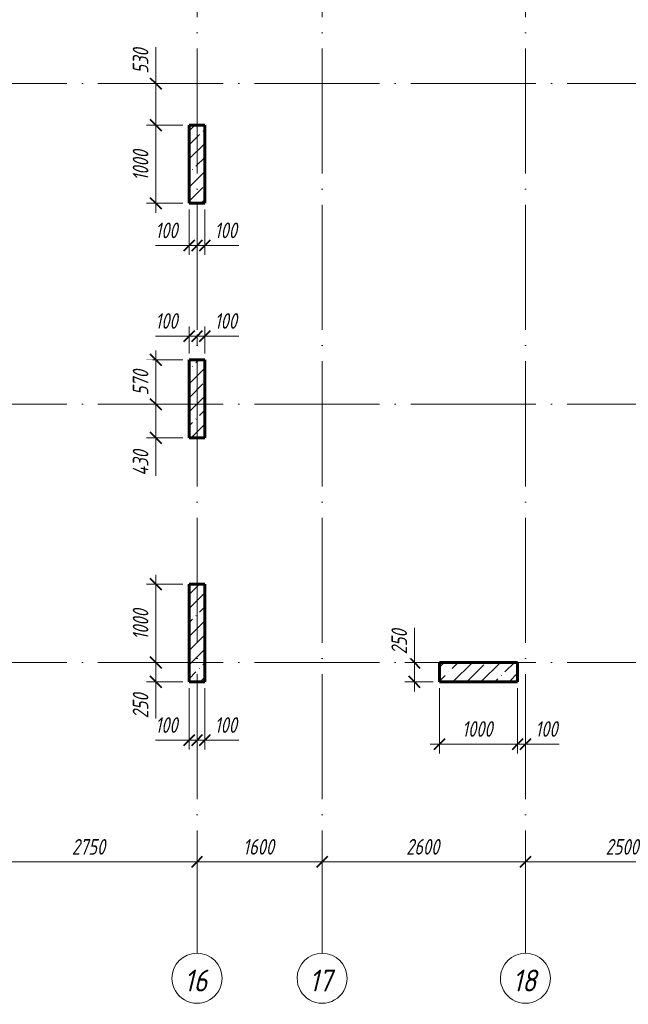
# Model space of a CAD drawing. Header units: millimetres. Extents: x 6092 to 73550, y -4371 to 20491.
# Tile 13 of 25: x 47732 to 55515, y -4371 to 8218. Entities that reach past the tile are written whole.
import ezdxf

# ---------------------------------------------------------------- set-up
doc = ezdxf.new("R2010")
doc.units = ezdxf.units.MM
doc.linetypes.add('ADSK_Линия сетки', pattern=[2000, 1600, -200, 0, -200])
for name, color, linetype, lineweight in [('A-____-____-DIMS', 211, 'Continuous', 9), ('A-____-____-DIMS-80', 211, 'Continuous', 9), ('S-COLS-____-MCUT', 52, 'Continuous', 40), ('S-COLS-____-OTLN', 52, 'Continuous', 18), ('S-GRID-____-IDEN', 1, 'Continuous', 20), ('S-GRID-____-OTLN', 1, 'Continuous', 9)]:
    doc.layers.add(name, color=color, linetype=linetype, lineweight=lineweight)
doc.styles.add('GOST Common_I', font='GOST_Common Italic.ttf', dxfattribs={"width": 0.9, "height": 280})
doc.styles.add('GOST Common_I_1', font='GOST_Common Italic.ttf', dxfattribs={"width": 0.8, "height": 200})
doc.dimstyles.new('ADSK_Округление_5мм__Узкий_', dxfattribs={"dimscale": 304.8, "dimtxt": 0.659918, "dimasz": 0.472441, "dimexe": 0.393701, "dimexo": 0.000861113, "dimgap": 0.104987, "dimtad": 1, "dimdec": 0, "dimlfac": 304.8, "dimrnd": 5, "dimdsep": 46, "dimtxsty": 'GOST Common_I_1', "dimblk1": 'OBLIQUE', "dimblk2": 'OBLIQUE', "dimsah": 1, "dimcen": 0.09, "dimdle": 0.393701, "dimazin": 0, "dimtfac": 1, "dimtdec": 4, "dimtix": 1, "dimtmove": 1, "dimatfit": 3, "dimfxl": 1, "dimtvp": 1, "dimtfill": 1, "dimtolj": 1, "dimtzin": 0, "dimlwd": 20, "dimlwe": 20, "dimarcsym": 2})
doc.dimstyles.new('ADSK_Округление_5мм__Узкий__1', dxfattribs={"dimscale": 304.8, "dimtxt": 0.659918, "dimasz": 0.472441, "dimexe": 0.393701, "dimexo": 0.000861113, "dimgap": 0.104987, "dimtad": 1, "dimdec": 0, "dimlfac": 304.8, "dimrnd": 5, "dimdsep": 46, "dimtxsty": 'GOST Common_I_1', "dimblk1": 'OBLIQUE', "dimblk2": 'OBLIQUE', "dimsah": 1, "dimcen": 0.09, "dimdle": 0.393701, "dimazin": 0, "dimtfac": 1, "dimtdec": 4, "dimtix": 1, "dimtmove": 0, "dimatfit": 3, "dimfxl": 1, "dimtvp": 1, "dimtfill": 1, "dimtolj": 1, "dimtzin": 0, "dimlwd": 20, "dimlwe": 20, "dimarcsym": 2})
pattern_1 = [(45, (16130.72, 8588.57), (-179.6051, 179.6051), []), (45, (16310.33, 8588.57), (-179.6051, 179.6051), [317.5, -63.5, 2.682, -60.818])]

# ---------------------------------------------------------------- blocks, each defined once
blk = doc.blocks.new('Ось сетки - Круг_Ø8 мм-6408-КЖ1_ПЭ_ВЭ2_Опалубка_Пилоны')
at = {"layer": 'S-GRID-____-IDEN'}
for start, end in [(90, 270), (270, 90)]:
    blk.add_arc((6412, 0), 320, start, end, dxfattribs=at)
blk = doc.blocks.new('DIMBLOCK16-КЖ1_ПЭ_ВЭ2_Опалубка_Пилоны')
at = {"layer": 'A-____-____-DIMS-80', "lineweight": 40}
for p, q in [((47250, -2551), (47322, -2479)), ((50000, -2551), (50072, -2479)), ((47250, -2551), (47178, -2623)), ((50000, -2551), (49928, -2623))]:
    blk.add_line(p, q, dxfattribs=at)
at = {"layer": 'A-____-____-DIMS-80', "lineweight": 20}
for p, q in [((47250, -2551), (47250, -2529)), ((47250, -2551), (50000, -2551)), ((47250, -2551), (47250, -2671)), ((50000, -2551), (50000, -2529)), ((50000, -2551), (50000, -2671))]:
    blk.add_line(p, q, dxfattribs=at)
at = {"layer": 'A-____-____-DIMS-80', "color": 0, "lineweight": 20, "insert": (48400, -2258), "char_height": 200, "width": 540.02, "attachment_point": 1, "line_spacing_factor": 1.022761, "style": 'GOST Common_I_1', "bg_fill": 3, "box_fill_scale": 1.25, "bg_fill_color": 256, "bg_fill_true_color": 13158600, "bg_fill_transparency": 0}
blk.add_mtext('2750', dxfattribs=at)
blk = doc.blocks.new('_Oblique')
at = {"color": 0, "linetype": 'ByBlock', "lineweight": -2}
blk.add_line((-0.5, -0.5), (0.5, 0.5), dxfattribs=at)
blk = doc.blocks.new('DIMBLOCK17-КЖ1_ПЭ_ВЭ2_Опалубка_Пилоны')
at = {"layer": 'A-____-____-DIMS-80', "lineweight": 40}
for p, q in [((50000, -2551), (50072, -2479)), ((51600, -2551), (51672, -2479)), ((50000, -2551), (49928, -2623)), ((51600, -2551), (51528, -2623))]:
    blk.add_line(p, q, dxfattribs=at)
at = {"layer": 'A-____-____-DIMS-80', "lineweight": 20}
for p, q in [((50000, -2551), (50000, -2529)), ((50000, -2551), (51600, -2551)), ((50000, -2551), (50000, -2671)), ((51600, -2551), (51600, -2529)), ((51600, -2551), (51600, -2671))]:
    blk.add_line(p, q, dxfattribs=at)
at = {"layer": 'A-____-____-DIMS-80', "color": 0, "lineweight": 20, "insert": (50590, -2258), "char_height": 200, "width": 503.2, "attachment_point": 1, "line_spacing_factor": 1.022761, "style": 'GOST Common_I_1', "bg_fill": 3, "box_fill_scale": 1.25, "bg_fill_color": 256, "bg_fill_true_color": 13158600, "bg_fill_transparency": 0}
blk.add_mtext('1600', dxfattribs=at)
blk = doc.blocks.new('DIMBLOCK18-КЖ1_ПЭ_ВЭ2_Опалубка_Пилоны')
at = {"layer": 'A-____-____-DIMS-80', "lineweight": 40}
for p, q in [((51600, -2551), (51672, -2479)), ((54200, -2551), (54272, -2479)), ((51600, -2551), (51528, -2623)), ((54200, -2551), (54128, -2623))]:
    blk.add_line(p, q, dxfattribs=at)
at = {"layer": 'A-____-____-DIMS-80', "lineweight": 20}
for p, q in [((51600, -2551), (51600, -2529)), ((51600, -2551), (54200, -2551)), ((51600, -2551), (51600, -2671)), ((54200, -2551), (54200, -2529)), ((54200, -2551), (54200, -2671))]:
    blk.add_line(p, q, dxfattribs=at)
at = {"layer": 'A-____-____-DIMS-80', "color": 0, "lineweight": 20, "insert": (52675, -2258), "char_height": 200, "width": 540.02, "attachment_point": 1, "line_spacing_factor": 1.022761, "style": 'GOST Common_I_1', "bg_fill": 3, "box_fill_scale": 1.25, "bg_fill_color": 256, "bg_fill_true_color": 13158600, "bg_fill_transparency": 0}
blk.add_mtext('2600', dxfattribs=at)
blk = doc.blocks.new('DIMBLOCK19-КЖ1_ПЭ_ВЭ2_Опалубка_Пилоны')
at = {"layer": 'A-____-____-DIMS-80', "lineweight": 40}
for p, q in [((54200, -2551), (54272, -2479)), ((56700, -2551), (56772, -2479)), ((54200, -2551), (54128, -2623)), ((56700, -2551), (56628, -2623))]:
    blk.add_line(p, q, dxfattribs=at)
at = {"layer": 'A-____-____-DIMS-80', "lineweight": 20}
for p, q in [((54200, -2551), (54200, -2529)), ((54200, -2551), (56700, -2551)), ((54200, -2551), (54200, -2671)), ((56700, -2551), (56700, -2529)), ((56700, -2551), (56700, -2671))]:
    blk.add_line(p, q, dxfattribs=at)
at = {"layer": 'A-____-____-DIMS-80', "color": 0, "lineweight": 20, "insert": (55225, -2258), "char_height": 200, "width": 540.02, "attachment_point": 1, "line_spacing_factor": 1.022761, "style": 'GOST Common_I_1', "bg_fill": 3, "box_fill_scale": 1.25, "bg_fill_color": 256, "bg_fill_true_color": 13158600, "bg_fill_transparency": 0}
blk.add_mtext('2500', dxfattribs=at)
blk = doc.blocks.new('DIMBLOCK53-КЖ1_ПЭ_ВЭ2_Опалубка_Пилоны')
at = {"layer": 'A-____-____-DIMS-80', "lineweight": 20}
for p, q in [((49900, -994), (49900, -330)), ((49467, -994), (49814, -994)), ((49780, -994), (50000, -994)), ((49814, -994), (49950, -994)), ((49900, -994), (49900, -1114)), ((50000, -994), (50000, -972)), ((50000, -994), (50000, -1114))]:
    blk.add_line(p, q, dxfattribs=at)
at = {"layer": 'A-____-____-DIMS-80', "lineweight": 40}
for p, q in [((49900, -994), (49828, -1066)), ((49900, -994), (49972, -922)), ((50000, -994), (49928, -1066)), ((50000, -994), (50072, -922))]:
    blk.add_line(p, q, dxfattribs=at)
at = {"layer": 'A-____-____-DIMS-80', "color": 0, "lineweight": 20, "insert": (49467, -701), "char_height": 200, "width": 368.19, "attachment_point": 1, "line_spacing_factor": 1.022761, "style": 'GOST Common_I_1', "bg_fill": 3, "box_fill_scale": 1.25, "bg_fill_color": 256, "bg_fill_true_color": 13158600, "bg_fill_transparency": 0}
blk.add_mtext('100', dxfattribs=at)
blk = doc.blocks.new('DIMBLOCK54-КЖ1_ПЭ_ВЭ2_Опалубка_Пилоны')
at = {"layer": 'A-____-____-DIMS-80', "lineweight": 20}
for p, q in [((50100, -994), (50100, -330)), ((50000, -994), (50000, -972)), ((50000, -994), (50220, -994)), ((50000, -994), (50000, -1114)), ((50186, -994), (50050, -994)), ((50100, -994), (50100, -1114)), ((50533, -994), (50186, -994))]:
    blk.add_line(p, q, dxfattribs=at)
at = {"layer": 'A-____-____-DIMS-80', "lineweight": 40}
for p, q in [((50000, -994), (49928, -1066)), ((50000, -994), (50072, -922)), ((50100, -994), (50028, -1066)), ((50100, -994), (50172, -922))]:
    blk.add_line(p, q, dxfattribs=at)
at = {"layer": 'A-____-____-DIMS-80', "color": 0, "lineweight": 20, "insert": (50226, -701), "char_height": 200, "width": 368.19, "attachment_point": 1, "line_spacing_factor": 1.022761, "style": 'GOST Common_I_1', "bg_fill": 3, "box_fill_scale": 1.25, "bg_fill_color": 256, "bg_fill_true_color": 13158600, "bg_fill_transparency": 0}
blk.add_mtext('100', dxfattribs=at)
blk = doc.blocks.new('DIMBLOCK55-КЖ1_ПЭ_ВЭ2_Опалубка_Пилоны')
at = {"layer": 'A-____-____-DIMS-80', "lineweight": 40}
for p, q in [((49472, 1000), (49400, 1072)), ((49472, 1000), (49544, 928)), ((49472, 0), (49400, 72)), ((49472, 0), (49544, -72))]:
    blk.add_line(p, q, dxfattribs=at)
at = {"layer": 'A-____-____-DIMS-80', "lineweight": 20}
for p, q in [((49472, 1120), (49472, 0)), ((49472, 1000), (49352, 1000)), ((49472, 1000), (49820, 1000)), ((49472, 0), (49156, 0)), ((49472, 0), (49592, 0))]:
    blk.add_line(p, q, dxfattribs=at)
at = {"layer": 'A-____-____-DIMS-80', "color": 0, "lineweight": 20, "insert": (49178, 290), "char_height": 200, "width": 503.2, "attachment_point": 1, "rotation": 90, "line_spacing_factor": 1.022761, "style": 'GOST Common_I_1', "bg_fill": 3, "box_fill_scale": 1.25, "bg_fill_color": 256, "bg_fill_true_color": 13158600, "bg_fill_transparency": 0}
blk.add_mtext('1000', dxfattribs=at)
blk = doc.blocks.new('DIMBLOCK56-КЖ1_ПЭ_ВЭ2_Опалубка_Пилоны')
at = {"layer": 'A-____-____-DIMS-80', "lineweight": 40}
for p, q in [((49472, 0), (49400, 72)), ((49472, 0), (49544, -72)), ((49472, -250), (49400, -178)), ((49472, -250), (49544, -322))]:
    blk.add_line(p, q, dxfattribs=at)
at = {"layer": 'A-____-____-DIMS-80', "lineweight": 20}
for p, q in [((49472, 0), (49156, 0)), ((49472, 0), (49472, -370)), ((49472, 0), (49592, 0)), ((49472, -338), (49472, -125)), ((49472, -250), (49352, -250)), ((49472, -250), (49820, -250)), ((49472, -716), (49472, -338))]:
    blk.add_line(p, q, dxfattribs=at)
at = {"layer": 'A-____-____-DIMS-80', "color": 0, "lineweight": 20, "insert": (49178, -716), "char_height": 200, "width": 405.01, "attachment_point": 1, "rotation": 90, "line_spacing_factor": 1.022761, "style": 'GOST Common_I_1', "bg_fill": 3, "box_fill_scale": 1.25, "bg_fill_color": 256, "bg_fill_true_color": 13158600, "bg_fill_transparency": 0}
blk.add_mtext('250', dxfattribs=at)
blk = doc.blocks.new('DIMBLOCK57-КЖ1_ПЭ_ВЭ2_Опалубка_Пилоны')
at = {"layer": 'A-____-____-DIMS-80', "lineweight": 20}
for p, q in [((54100, -1044), (54100, -330)), ((54200, -1044), (54200, -924)), ((54320, -1044), (54100, -1044)), ((54100, -1044), (54100, -1164)), ((54286, -1044), (54150, -1044)), ((54200, -1044), (54200, -1066)), ((54633, -1044), (54286, -1044))]:
    blk.add_line(p, q, dxfattribs=at)
at = {"layer": 'A-____-____-DIMS-80', "lineweight": 40}
for p, q in [((54100, -1044), (54172, -972)), ((54200, -1044), (54272, -972)), ((54100, -1044), (54028, -1116)), ((54200, -1044), (54128, -1116))]:
    blk.add_line(p, q, dxfattribs=at)
at = {"layer": 'A-____-____-DIMS-80', "color": 0, "lineweight": 20, "insert": (54326, -751), "char_height": 200, "width": 368.19, "attachment_point": 1, "line_spacing_factor": 1.022761, "style": 'GOST Common_I_1', "bg_fill": 3, "box_fill_scale": 1.25, "bg_fill_color": 256, "bg_fill_true_color": 13158600, "bg_fill_transparency": 0}
blk.add_mtext('100', dxfattribs=at)
blk = doc.blocks.new('DIMBLOCK58-КЖ1_ПЭ_ВЭ2_Опалубка_Пилоны')
at = {"layer": 'A-____-____-DIMS-80', "lineweight": 20}
for p, q in [((53100, -1044), (53100, -330)), ((54100, -1044), (54100, -330)), ((54100, -1044), (52980, -1044)), ((53100, -1044), (53100, -1164)), ((54100, -1044), (54100, -1164))]:
    blk.add_line(p, q, dxfattribs=at)
at = {"layer": 'A-____-____-DIMS-80', "lineweight": 40}
for p, q in [((53100, -1044), (53172, -972)), ((54100, -1044), (54172, -972)), ((53100, -1044), (53028, -1116)), ((54100, -1044), (54028, -1116))]:
    blk.add_line(p, q, dxfattribs=at)
at = {"layer": 'A-____-____-DIMS-80', "color": 0, "lineweight": 20, "insert": (53390, -751), "char_height": 200, "width": 503.2, "attachment_point": 1, "line_spacing_factor": 1.022761, "style": 'GOST Common_I_1', "bg_fill": 3, "box_fill_scale": 1.25, "bg_fill_color": 256, "bg_fill_true_color": 13158600, "bg_fill_transparency": 0}
blk.add_mtext('1000', dxfattribs=at)
blk = doc.blocks.new('DIMBLOCK59-КЖ1_ПЭ_ВЭ2_Опалубка_Пилоны')
at = {"layer": 'A-____-____-DIMS-80', "lineweight": 20}
for p, q in [((52779, 441), (52779, 63)), ((52779, 0), (52659, 0)), ((52779, -370), (52779, 120)), ((52779, 63), (52779, -125)), ((52779, 0), (53020, 0)), ((52779, -250), (52659, -250)), ((52779, -250), (53020, -250))]:
    blk.add_line(p, q, dxfattribs=at)
at = {"layer": 'A-____-____-DIMS-80', "lineweight": 40}
for p, q in [((52779, 0), (52707, 72)), ((52779, 0), (52851, -72)), ((52779, -250), (52707, -178)), ((52779, -250), (52851, -322))]:
    blk.add_line(p, q, dxfattribs=at)
at = {"layer": 'A-____-____-DIMS-80', "color": 0, "lineweight": 20, "insert": (52486, 103), "char_height": 200, "width": 405.01, "attachment_point": 1, "rotation": 90, "line_spacing_factor": 1.022761, "style": 'GOST Common_I_1', "bg_fill": 3, "box_fill_scale": 1.25, "bg_fill_color": 256, "bg_fill_true_color": 13158600, "bg_fill_transparency": 0}
blk.add_mtext('250', dxfattribs=at)
blk = doc.blocks.new('DIMBLOCK119-КЖ1_ПЭ_ВЭ2_Опалубка_Пилоны')
at = {"layer": 'A-____-____-DIMS-80', "lineweight": 40}
for p, q in [((49472, 3870), (49400, 3942)), ((49472, 3870), (49544, 3798)), ((49472, 3300), (49400, 3372)), ((49472, 3300), (49544, 3228))]:
    blk.add_line(p, q, dxfattribs=at)
at = {"layer": 'A-____-____-DIMS-80', "lineweight": 20}
for p, q in [((49472, 3990), (49472, 3300)), ((49472, 3870), (49352, 3870)), ((49472, 3870), (49820, 3870)), ((49472, 3300), (49156, 3300)), ((49472, 3300), (49592, 3300))]:
    blk.add_line(p, q, dxfattribs=at)
at = {"layer": 'A-____-____-DIMS-80', "color": 0, "lineweight": 20, "insert": (49178, 3416), "char_height": 200, "width": 405.01, "attachment_point": 1, "rotation": 90, "line_spacing_factor": 1.022761, "style": 'GOST Common_I_1', "bg_fill": 3, "box_fill_scale": 1.25, "bg_fill_color": 256, "bg_fill_true_color": 13158600, "bg_fill_transparency": 0}
blk.add_mtext('570', dxfattribs=at)
blk = doc.blocks.new('DIMBLOCK120-КЖ1_ПЭ_ВЭ2_Опалубка_Пилоны')
at = {"layer": 'A-____-____-DIMS-80', "lineweight": 20}
for p, q in [((49472, 3300), (49156, 3300)), ((49472, 3300), (49472, 2750)), ((49472, 3300), (49592, 3300)), ((49472, 2782), (49472, 3085)), ((49472, 2870), (49352, 2870)), ((49472, 2870), (49820, 2870)), ((49472, 2387), (49472, 2782))]:
    blk.add_line(p, q, dxfattribs=at)
at = {"layer": 'A-____-____-DIMS-80', "lineweight": 40}
for p, q in [((49472, 3300), (49400, 3372)), ((49472, 3300), (49544, 3228)), ((49472, 2870), (49400, 2942)), ((49472, 2870), (49544, 2798))]:
    blk.add_line(p, q, dxfattribs=at)
at = {"layer": 'A-____-____-DIMS-80', "color": 0, "lineweight": 20, "insert": (49178, 2387), "char_height": 200, "width": 425.47, "attachment_point": 1, "rotation": 90, "line_spacing_factor": 1.022761, "style": 'GOST Common_I_1', "bg_fill": 3, "box_fill_scale": 1.25, "bg_fill_color": 256, "bg_fill_true_color": 13158600, "bg_fill_transparency": 0}
blk.add_mtext('430', dxfattribs=at)
blk = doc.blocks.new('DIMBLOCK121-КЖ1_ПЭ_ВЭ2_Опалубка_Пилоны')
at = {"layer": 'A-____-____-DIMS-80', "lineweight": 20}
for p, q in [((49900, 4173), (49900, 4293)), ((49467, 4173), (49814, 4173)), ((49780, 4173), (50000, 4173)), ((49814, 4173), (49950, 4173)), ((49900, 4173), (49900, 3950)), ((50000, 4173), (50000, 4194)), ((50000, 4173), (50000, 4053))]:
    blk.add_line(p, q, dxfattribs=at)
at = {"layer": 'A-____-____-DIMS-80', "lineweight": 40}
for p, q in [((49900, 4173), (49828, 4101)), ((49900, 4173), (49972, 4245)), ((50000, 4173), (49928, 4101)), ((50000, 4173), (50072, 4245))]:
    blk.add_line(p, q, dxfattribs=at)
at = {"layer": 'A-____-____-DIMS-80', "color": 0, "lineweight": 20, "insert": (49467, 4466), "char_height": 200, "width": 368.19, "attachment_point": 1, "line_spacing_factor": 1.022761, "style": 'GOST Common_I_1', "bg_fill": 3, "box_fill_scale": 1.25, "bg_fill_color": 256, "bg_fill_true_color": 13158600, "bg_fill_transparency": 0}
blk.add_mtext('100', dxfattribs=at)
blk = doc.blocks.new('DIMBLOCK122-КЖ1_ПЭ_ВЭ2_Опалубка_Пилоны')
at = {"layer": 'A-____-____-DIMS-80', "lineweight": 20}
for p, q in [((50100, 4173), (50100, 4293)), ((50000, 4173), (50000, 4194)), ((50000, 4173), (50220, 4173)), ((50000, 4173), (50000, 4053)), ((50186, 4173), (50050, 4173)), ((50100, 4173), (50100, 3950)), ((50533, 4173), (50186, 4173))]:
    blk.add_line(p, q, dxfattribs=at)
at = {"layer": 'A-____-____-DIMS-80', "lineweight": 40}
for p, q in [((50000, 4173), (49928, 4101)), ((50000, 4173), (50072, 4245)), ((50100, 4173), (50028, 4101)), ((50100, 4173), (50172, 4245))]:
    blk.add_line(p, q, dxfattribs=at)
at = {"layer": 'A-____-____-DIMS-80', "color": 0, "lineweight": 20, "insert": (50226, 4466), "char_height": 200, "width": 368.19, "attachment_point": 1, "line_spacing_factor": 1.022761, "style": 'GOST Common_I_1', "bg_fill": 3, "box_fill_scale": 1.25, "bg_fill_color": 256, "bg_fill_true_color": 13158600, "bg_fill_transparency": 0}
blk.add_mtext('100', dxfattribs=at)
blk = doc.blocks.new('DIMBLOCK123-КЖ1_ПЭ_ВЭ2_Опалубка_Пилоны')
at = {"layer": 'A-____-____-DIMS-80', "lineweight": 40}
for p, q in [((49472, 6870), (49400, 6942)), ((49472, 6870), (49544, 6798)), ((49472, 5870), (49400, 5942)), ((49472, 5870), (49544, 5798))]:
    blk.add_line(p, q, dxfattribs=at)
at = {"layer": 'A-____-____-DIMS-80', "lineweight": 20}
for p, q in [((49472, 6870), (49352, 6870)), ((49472, 5750), (49472, 6870)), ((49472, 6870), (49820, 6870)), ((49472, 5870), (49352, 5870)), ((49472, 5870), (49820, 5870))]:
    blk.add_line(p, q, dxfattribs=at)
at = {"layer": 'A-____-____-DIMS-80', "color": 0, "lineweight": 20, "insert": (49178, 6160), "char_height": 200, "width": 503.2, "attachment_point": 1, "rotation": 90, "line_spacing_factor": 1.022761, "style": 'GOST Common_I_1', "bg_fill": 3, "box_fill_scale": 1.25, "bg_fill_color": 256, "bg_fill_true_color": 13158600, "bg_fill_transparency": 0}
blk.add_mtext('1000', dxfattribs=at)
blk = doc.blocks.new('DIMBLOCK124-КЖ1_ПЭ_ВЭ2_Опалубка_Пилоны')
at = {"layer": 'A-____-____-DIMS-80', "lineweight": 20}
for p, q in [((49472, 7866), (49472, 7488)), ((49472, 6870), (49472, 7520)), ((49472, 7488), (49472, 7135)), ((49472, 7400), (48953, 7400)), ((49472, 7400), (49592, 7400)), ((49472, 6870), (49352, 6870)), ((49472, 6870), (49820, 6870))]:
    blk.add_line(p, q, dxfattribs=at)
at = {"layer": 'A-____-____-DIMS-80', "lineweight": 40}
for p, q in [((49472, 7400), (49400, 7472)), ((49472, 7400), (49544, 7328)), ((49472, 6870), (49400, 6942)), ((49472, 6870), (49544, 6798))]:
    blk.add_line(p, q, dxfattribs=at)
at = {"layer": 'A-____-____-DIMS-80', "color": 0, "lineweight": 20, "insert": (49178, 7528), "char_height": 200, "width": 405.01, "attachment_point": 1, "rotation": 90, "line_spacing_factor": 1.022761, "style": 'GOST Common_I_1', "bg_fill": 3, "box_fill_scale": 1.25, "bg_fill_color": 256, "bg_fill_true_color": 13158600, "bg_fill_transparency": 0}
blk.add_mtext('530', dxfattribs=at)
blk = doc.blocks.new('DIMBLOCK125-КЖ1_ПЭ_ВЭ2_Опалубка_Пилоны')
at = {"layer": 'A-____-____-DIMS-80', "lineweight": 20}
for p, q in [((49900, 5331), (49900, 5790)), ((49467, 5331), (49814, 5331)), ((49780, 5331), (50000, 5331)), ((49814, 5331), (49950, 5331)), ((49900, 5331), (49900, 5211)), ((50000, 5331), (50000, 5353)), ((50000, 5331), (50000, 5211))]:
    blk.add_line(p, q, dxfattribs=at)
at = {"layer": 'A-____-____-DIMS-80', "lineweight": 40}
for p, q in [((49900, 5331), (49828, 5259)), ((49900, 5331), (49972, 5403)), ((50000, 5331), (49928, 5259)), ((50000, 5331), (50072, 5403))]:
    blk.add_line(p, q, dxfattribs=at)
at = {"layer": 'A-____-____-DIMS-80', "color": 0, "lineweight": 20, "insert": (49467, 5624), "char_height": 200, "width": 368.19, "attachment_point": 1, "line_spacing_factor": 1.022761, "style": 'GOST Common_I_1', "bg_fill": 3, "box_fill_scale": 1.25, "bg_fill_color": 256, "bg_fill_true_color": 13158600, "bg_fill_transparency": 0}
blk.add_mtext('100', dxfattribs=at)
blk = doc.blocks.new('DIMBLOCK126-КЖ1_ПЭ_ВЭ2_Опалубка_Пилоны')
at = {"layer": 'A-____-____-DIMS-80', "lineweight": 20}
for p, q in [((50100, 5331), (50100, 5790)), ((50000, 5331), (50000, 5353)), ((50000, 5331), (50220, 5331)), ((50000, 5331), (50000, 5211)), ((50186, 5331), (50050, 5331)), ((50100, 5331), (50100, 5211)), ((50533, 5331), (50186, 5331))]:
    blk.add_line(p, q, dxfattribs=at)
at = {"layer": 'A-____-____-DIMS-80', "lineweight": 40}
for p, q in [((50000, 5331), (49928, 5259)), ((50000, 5331), (50072, 5403)), ((50100, 5331), (50028, 5259)), ((50100, 5331), (50172, 5403))]:
    blk.add_line(p, q, dxfattribs=at)
at = {"layer": 'A-____-____-DIMS-80', "color": 0, "lineweight": 20, "insert": (50226, 5624), "char_height": 200, "width": 368.19, "attachment_point": 1, "line_spacing_factor": 1.022761, "style": 'GOST Common_I_1', "bg_fill": 3, "box_fill_scale": 1.25, "bg_fill_color": 256, "bg_fill_true_color": 13158600, "bg_fill_transparency": 0}
blk.add_mtext('100', dxfattribs=at)

msp = doc.modelspace()

# ---------------------------------------------------------------- hatches: boundary and pattern name
at = {"layer": 'S-COLS-____-OTLN', "lineweight": 9}
h = msp.add_hatch(dxfattribs=at)
h.set_pattern_fill('FP_1', color=256, style=0, pattern_type=2)
h.set_pattern_definition(pattern_1)
h.paths.add_polyline_path([(50100, 5870), (50100, 6870), (49900, 6870), (49900, 5870)])
h = msp.add_hatch(dxfattribs=at)
h.set_pattern_fill('FP_1', color=256, style=0, pattern_type=2)
h.set_pattern_definition(pattern_1)
h.paths.add_polyline_path([(49900, 2869.9996), (50100, 2869.9996), (50100, 3869.9996), (49900, 3869.9996)])
h = msp.add_hatch(dxfattribs=at)
h.set_pattern_fill('FP_1', color=256, style=0, pattern_type=2)
h.set_pattern_definition(pattern_1)
h.paths.add_polyline_path([(49900, -250.0003), (50100, -250.0003), (50100, 999.9997), (49900, 999.9997)])
h = msp.add_hatch(dxfattribs=at)
h.set_pattern_fill('FP_1', color=256, style=0, pattern_type=2)
h.set_pattern_definition(pattern_1)
h.paths.add_polyline_path([(54099.9984, -250), (54099.9984, 0), (53099.9984, 0), (53099.9984, -250)])

# ---------------------------------------------------------------- linework, layer by layer
at = {"layer": 'S-COLS-____-MCUT', "lineweight": 60}
for p, q in [((50100, 6870), (49900, 6870)), ((49900, 6870), (49900, 5870)), ((50100, 5870), (50100, 6870)), ((49900, 5870), (50100, 5870)), ((50100, 3869.9996), (49900, 3869.9996)), ((49900, 3869.9996), (49900, 2869.9996)), ((50100, 2869.9996), (50100, 3869.9996)), ((49900, 2869.9996), (50100, 2869.9996)), ((50100, 999.9997), (49900, 999.9997)), ((49900, 999.9997), (49900, -250.0003)), ((50100, -250.0003), (50100, 999.9997)), ((54099.9984, 0), (53099.9984, 0)), ((53099.9984, 0), (53099.9984, -250)), ((54099.9984, -250), (54099.9984, 0)), ((49900, -250.0003), (50100, -250.0003)), ((53099.9984, -250), (54099.9984, -250))]:
    msp.add_line(p, q, dxfattribs=at)
at = {"layer": 'S-GRID-____-OTLN', "linetype": 'ADSK_Линия сетки'}
for p, q in [((50000, 19851.1002), (50000, -3717.186)), ((51600, 19851.1002), (51600, -3717.186)), ((54200, 19851.1002), (54200, -3717.186)), ((6731.5249, 7400), (72652.3528, 7400)), ((6731.5249, 3300), (72652.3528, 3300)), ((6731.5249, 0), (72652.3528, 0))]:
    msp.add_line(p, q, dxfattribs=at)

# ---------------------------------------------------------------- block references
at = {"layer": 'S-GRID-____-IDEN', "rotation": 269.9999999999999}
for p in [(50000, 2374.3389), (51600, 2374.3389), (54200, 2374.3389)]:
    msp.add_blockref('Ось сетки - Круг_Ø8 мм-6408-КЖ1_ПЭ_ВЭ2_Опалубка_Пилоны', p, dxfattribs=at)

# ---------------------------------------------------------------- texts
at = {"layer": 'S-GRID-____-IDEN', "lineweight": 9, "char_height": 280, "width": 386.73405, "attachment_point": 1, "style": 'GOST Common_I'}
for s, insert in [('16', (49836.1445, -3927.3627)), ('17', (51436.1445, -3927.3627)), ('18', (54036.1445, -3927.3627))]:
    msp.add_mtext(s, dxfattribs=dict(at, insert=insert))

# ---------------------------------------------------------------- next in the draw order: dimensions: what is measured, and where the dimension line sits
at = {"layer": 'A-____-____-DIMS', "lineweight": 20}
for base, p1, p2, override, picture, middle in [((49471.6057, 6870), (49900, 5870), (49900, 6870), {"dimpost": '<>', "dimfxl": 1000}, 'DIMBLOCK123-КЖ1_ПЭ_ВЭ2_Опалубка_Пилоны', (49339.6057, 6370)), ((49471.6057, 3300), (49900, 3869.9996), (49076.1924, 3300), {"dimpost": '<>', "dimfxl": 1001.777716}, 'DIMBLOCK119-КЖ1_ПЭ_ВЭ2_Опалубка_Пилоны', (49338.3178, 3584.9998)), ((49471.6057, 0), (49900, 999.9997), (49076.1924, 0), {"dimpost": '<>', "dimfxl": 1295.630476}, 'DIMBLOCK55-КЖ1_ПЭ_ВЭ2_Опалубка_Пилоны', (49339.6057, 499.9998))]:
    dim = msp.add_linear_dim(base=base, p1=p1, p2=p2, angle=90, dimstyle='ADSK_Округление_5мм__Узкий__1', override=override, dxfattribs=at)
    dim.commit()
    dim.dimension.update_dxf_attribs({"geometry": picture, "text_midpoint": middle})
for base, p1, p2, override, picture, middle in [((50000, -994.2897), (49900, -250.0003), (50000, -892.4663), {"dimpost": '<>', "dimfxl": 650.201891}, 'DIMBLOCK53-КЖ1_ПЭ_ВЭ2_Опалубка_Пилоны', (49650.8673, -834.2573)), ((54099.9984, -1044.2904), (54200, -1146.1138), (54099.9984, -250), {"dimpost": '<>', "dimfxl": 901.676375}, 'DIMBLOCK57-КЖ1_ПЭ_ВЭ2_Опалубка_Пилоны', (54510.4984, -884.2581))]:
    dim = msp.add_linear_dim(base=base, p1=p1, p2=p2, dimstyle='ADSK_Округление_5мм__Узкий_', override=override, dxfattribs=at)
    dim.commit()
    dim.dimension.update_dxf_attribs({"geometry": picture, "text_midpoint": middle, "dimtype": 160})
dim = msp.add_linear_dim(base=(50000, -2551.0416), p1=(47250, -2449.2182), p2=(50000, -2449.2182), dimstyle='ADSK_Округление_5мм__Узкий__1', override={"dimpost": '<>', "dimfxl": 2750}, dxfattribs=at)
dim.commit()
dim.dimension.update_dxf_attribs({"geometry": 'DIMBLOCK16-КЖ1_ПЭ_ВЭ2_Опалубка_Пилоны', "text_midpoint": (48625, -2419.0416)})

# ---------------------------------------------------------------- next in the draw order: dimensions: what is measured, and where the dimension line sits
for base, p1, p2, override, picture, middle in [((49471.6057, 7400), (49900, 6870), (48872.5456, 7400), {"dimpost": '<>', "dimfxl": 1156.097951}, 'DIMBLOCK124-КЖ1_ПЭ_ВЭ2_Опалубка_Пилоны', (49311.5734, 7730.7511)), ((49471.6057, 2869.9996), (49076.1924, 3300), (49900, 2869.9996), {"dimpost": '<>', "dimfxl": 929.278927}, 'DIMBLOCK120-КЖ1_ПЭ_ВЭ2_Опалубка_Пилоны', (49311.5734, 2599.8631))]:
    dim = msp.add_linear_dim(base=base, p1=p1, p2=p2, angle=90, dimstyle='ADSK_Округление_5мм__Узкий_', override=override, dxfattribs=at)
    dim.commit()
    dim.dimension.update_dxf_attribs({"geometry": picture, "text_midpoint": middle, "dimtype": 160, "text_rotation": 90})
for base, p1, p2, override, picture, middle in [((50000, 5330.8208), (49900, 5870), (50000, 5432.6441), {"dimpost": '<>', "dimfxl": 448.642585}, 'DIMBLOCK125-КЖ1_ПЭ_ВЭ2_Опалубка_Пилоны', (49650.8673, 5490.8531)), ((50000, 4172.5964), (49900, 3869.9996), (50000, 4274.4198), {"dimpost": '<>', "dimfxl": 416.600119}, 'DIMBLOCK121-КЖ1_ПЭ_ВЭ2_Опалубка_Пилоны', (49650.8673, 4332.6287)), ((50100, -994.2897), (50000, -892.4663), (50100, -250.0003), {"dimpost": '<>', "dimfxl": 650.201891}, 'DIMBLOCK54-КЖ1_ПЭ_ВЭ2_Опалубка_Пилоны', (50410.4984, -834.2573))]:
    dim = msp.add_linear_dim(base=base, p1=p1, p2=p2, dimstyle='ADSK_Округление_5мм__Узкий_', override=override, dxfattribs=at)
    dim.commit()
    dim.dimension.update_dxf_attribs({"geometry": picture, "text_midpoint": middle, "dimtype": 160})
for base, p1, p2, override, picture, middle in [((53099.9984, -1044.2904), (54099.9984, -250), (53099.9984, -250), {"dimpost": '<>', "dimfxl": 1000}, 'DIMBLOCK58-КЖ1_ПЭ_ВЭ2_Опалубка_Пилоны', (53599.9984, -912.2904)), ((51600, -2551.0416), (50000, -2449.2182), (51600, -2449.2182), {"dimpost": '<>', "dimfxl": 1600}, 'DIMBLOCK17-КЖ1_ПЭ_ВЭ2_Опалубка_Пилоны', (50800, -2417.7537))]:
    dim = msp.add_linear_dim(base=base, p1=p1, p2=p2, dimstyle='ADSK_Округление_5мм__Узкий__1', override=override, dxfattribs=at)
    dim.commit()
    dim.dimension.update_dxf_attribs({"geometry": picture, "text_midpoint": middle})

# ---------------------------------------------------------------- next in the draw order: dimensions: what is measured, and where the dimension line sits
for base, p1, p2, override, picture, middle in [((50100, 5330.8208), (50000, 5432.6441), (50100, 5870), {"dimpost": '<>', "dimfxl": 448.642585}, 'DIMBLOCK126-КЖ1_ПЭ_ВЭ2_Опалубка_Пилоны', (50410.4984, 5490.8531)), ((50100, 4172.5964), (50000, 4274.4198), (50100, 3869.9996), {"dimpost": '<>', "dimfxl": 416.600119}, 'DIMBLOCK122-КЖ1_ПЭ_ВЭ2_Опалубка_Пилоны', (50410.4984, 4332.6287))]:
    dim = msp.add_linear_dim(base=base, p1=p1, p2=p2, dimstyle='ADSK_Округление_5мм__Узкий_', override=override, dxfattribs=at)
    dim.commit()
    dim.dimension.update_dxf_attribs({"geometry": picture, "text_midpoint": middle, "dimtype": 160})
for base, p1, p2, override, picture, middle in [((52779.1919, 0), (53099.9984, -250), (53099.9984, 0), {"dimpost": '<>', "dimfxl": 250}, 'DIMBLOCK59-КЖ1_ПЭ_ВЭ2_Опалубка_Пилоны', (52619.1596, 305.7511)), ((49471.6057, -250.0003), (49076.1924, 0), (49900, -250.0003), {"dimpost": '<>', "dimfxl": 860.906022}, 'DIMBLOCK56-КЖ1_ПЭ_ВЭ2_Опалубка_Пилоны', (49311.5734, -513.2492))]:
    dim = msp.add_linear_dim(base=base, p1=p1, p2=p2, angle=90, dimstyle='ADSK_Округление_5мм__Узкий_', override=override, dxfattribs=at)
    dim.commit()
    dim.dimension.update_dxf_attribs({"geometry": picture, "text_midpoint": middle, "dimtype": 160, "text_rotation": 90})
dim = msp.add_linear_dim(base=(54200, -2551.0416), p1=(51600, -2449.2182), p2=(54200, -2449.2182), dimstyle='ADSK_Округление_5мм__Узкий__1', override={"dimpost": '<>', "dimfxl": 2600}, dxfattribs=at)
dim.commit()
dim.dimension.update_dxf_attribs({"geometry": 'DIMBLOCK18-КЖ1_ПЭ_ВЭ2_Опалубка_Пилоны', "text_midpoint": (52900, -2417.7537)})

# ---------------------------------------------------------------- next in the draw order: dimensions: what is measured, and where the dimension line sits
dim = msp.add_linear_dim(base=(56700, -2551.0416), p1=(54200, -2449.2182), p2=(56700, -2449.2182), dimstyle='ADSK_Округление_5мм__Узкий__1', override={"dimpost": '<>', "dimfxl": 2500}, dxfattribs=at)
dim.commit()
dim.dimension.update_dxf_attribs({"geometry": 'DIMBLOCK19-КЖ1_ПЭ_ВЭ2_Опалубка_Пилоны', "text_midpoint": (55450, -2417.7537)})

doc.saveas('drawing.dxf')
